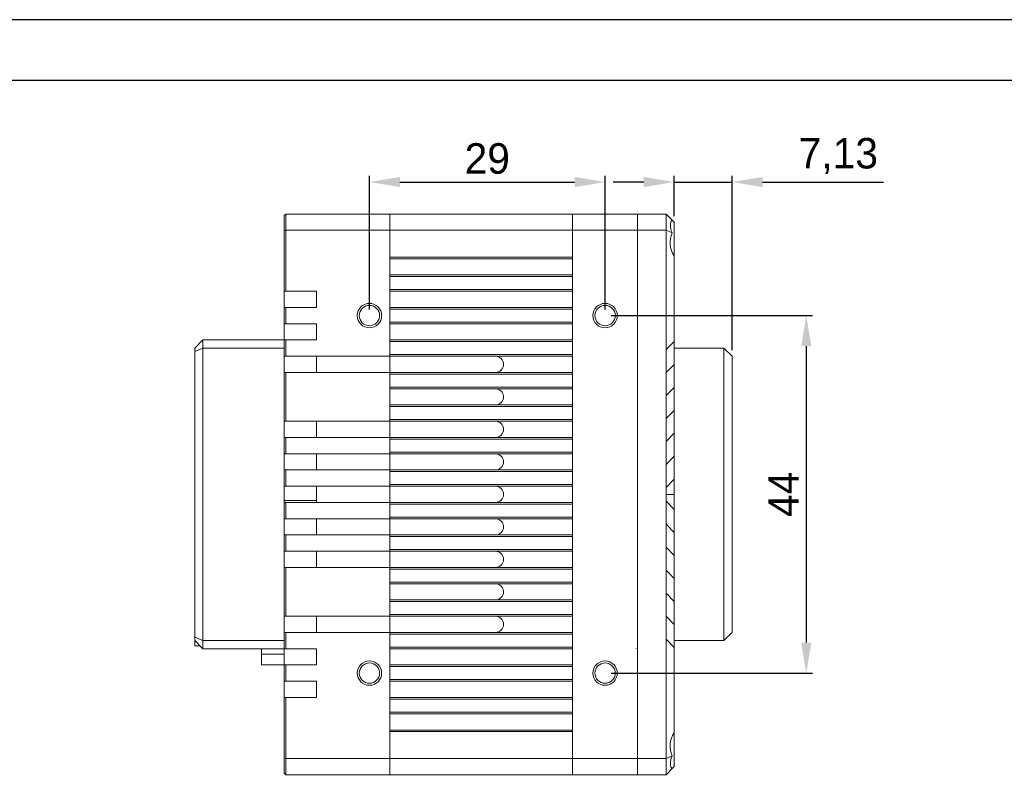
# Model space of a CAD drawing. Header units: millimetres. Extents: x 0 to 297, y 0 to 210.
# Tile 29 of 48: x 116 to 196, y 147 to 210. Entities that reach past the tile are written whole.
import ezdxf
from ezdxf.enums import TextEntityAlignment as Align

# ---------------------------------------------------------------- set-up
doc = ezdxf.new("R2010")
doc.units = ezdxf.units.MM
doc.layers.add('1', color=7, linetype='Continuous', true_color=0xffffff)
doc.styles.add('LL', font='txt')
doc.dimstyles.new('ISO-25', dxfattribs={"dimtxt": 2.5, "dimasz": 2.5, "dimexe": 0.5, "dimexo": 0.5, "dimtad": 1, "dimlfac": 1.5, "dimtxsty": 'LL', "dimcen": 2.5, "dimadec": 0, "dimazin": 0, "dimtfac": 1, "dimtmove": 0, "dimatfit": 3, "dimfxl": 1, "dimarcsym": 0})

# ---------------------------------------------------------------- blocks, each defined once
blk = doc.blocks.new('Machine Drawing')
blk.add_lwpolyline([(8707.221, 6904.8), (8994.221, 6904.8), (8994.221, 7104.8), (8707.221, 7104.8)], close=True)
at = {"layer": '1'}
blk.add_lwpolyline([(8999.221, 7109.8), (8702.221, 7109.8), (8702.221, 6899.8), (8999.221, 6899.8)], close=True, dxfattribs=at)
at = {"style": 'LL', "flags": 8}
for tag, p in [('DESIGNER', (8878.031, 6920.709)), ('DOCUMENT.NAME', (8972.796, 6920.709)), ('AUDITOR', (8878.031, 6914.344)), ('SCALE', (8893.136, 6914.344)), ('TOLERANCE', (8904.346, 6914.344)), ('UNIT', (8915.556, 6914.344)), ('WEIGHT', (8926.766, 6914.344)), ('DOCUMENT.NUMBER', (8972.796, 6914.344)), ('APPROVER', (8878.031, 6907.979)), ('APPROVAL.TIME', (8921.161, 6907.981)), ('VERSION', (8960.871, 6907.981))]:
    blk.add_attdef(tag, text='', height=2, dxfattribs=at).set_placement(p, align=Align.MIDDLE_CENTER)
blk = doc.blocks.new('*D12')
at = {"color": 0, "lineweight": -2, "transparency": 16777216}
for p, q in [((164.169, 185.722), (180.678, 185.722)), ((180.178, 183.222), (180.178, 158.889)), ((164.169, 156.389), (180.678, 156.389))]:
    blk.add_line(p, q, dxfattribs=at)
at = {"color": 0, "lineweight": 18, "transparency": 16777216}
for points in [[(179.761, 183.222), (180.595, 183.222), (180.178, 185.722)], [(179.761, 158.889), (180.595, 158.889), (180.178, 156.389)]]:
    blk.add_solid(points, dxfattribs=at)
at = {"layer": 'Defpoints', "color": 0, "lineweight": 18, "transparency": 16777216}
for p in [(163.669, 185.722), (163.669, 156.389), (180.178, 156.389)]:
    blk.add_point(p, dxfattribs=at)
at = {"color": 0, "lineweight": 18, "transparency": 16777216, "insert": (178.303, 171.055), "char_height": 2.5, "attachment_point": 5, "rotation": 90, "style": 'LL'}
blk.add_mtext('44', dxfattribs=at)
blk = doc.blocks.new('*D13')
at = {"color": 0, "lineweight": -2, "transparency": 16777216}
for p, q in [((144.336, 186.222), (144.336, 197.181)), ((163.669, 186.222), (163.669, 197.181)), ((146.836, 196.681), (161.169, 196.681))]:
    blk.add_line(p, q, dxfattribs=at)
at = {"color": 0, "lineweight": 18, "transparency": 16777216}
for points in [[(146.836, 197.098), (146.836, 196.264), (144.336, 196.681)], [(161.169, 197.098), (161.169, 196.264), (163.669, 196.681)]]:
    blk.add_solid(points, dxfattribs=at)
at = {"layer": 'Defpoints', "color": 0, "lineweight": 18, "transparency": 16777216}
for p in [(163.669, 196.681), (144.336, 185.722), (163.669, 185.722)]:
    blk.add_point(p, dxfattribs=at)
at = {"color": 0, "lineweight": 18, "transparency": 16777216, "insert": (154.003, 198.598), "char_height": 2.5, "attachment_point": 5, "style": 'LL'}
blk.add_mtext('29', dxfattribs=at)
blk = doc.blocks.new('*D14')
at = {"color": 0, "lineweight": -2, "transparency": 16777216}
for p, q in [((169.336, 193.889), (169.336, 197.181)), ((174.089, 182.889), (174.089, 197.181)), ((166.836, 196.681), (164.336, 196.681)), ((169.336, 196.681), (174.089, 196.681)), ((176.589, 196.681), (186.526, 196.681))]:
    blk.add_line(p, q, dxfattribs=at)
at = {"color": 0, "lineweight": 18, "transparency": 16777216}
for points in [[(166.836, 197.098), (166.836, 196.264), (169.336, 196.681)], [(176.589, 197.098), (176.589, 196.264), (174.089, 196.681)]]:
    blk.add_solid(points, dxfattribs=at)
at = {"layer": 'Defpoints', "color": 0, "lineweight": 18, "transparency": 16777216}
for p in [(174.089, 196.681), (169.336, 193.389), (174.089, 182.389)]:
    blk.add_point(p, dxfattribs=at)
at = {"color": 0, "lineweight": 18, "transparency": 16777216, "insert": (182.807, 198.812), "char_height": 2.5, "attachment_point": 5, "style": 'LL'}
blk.add_mtext('7,13', dxfattribs=at)

msp = doc.modelspace()

# ---------------------------------------------------------------- linework, layer by layer
at = {"layer": '1', "color": 7, "linetype": 'Continuous', "lineweight": 13}
for p, q in [((137.336, 193.9219), (137.4693, 194.0552)), ((137.336, 192.6666), (137.336, 193.9219)), ((137.4693, 194.0552), (146.0026, 194.0552)), ((137.4693, 194.0552), (137.4693, 192.7219)), ((146.0026, 194.0552), (146.0026, 192.7219)), ((146.0026, 192.7219), (146.0026, 194.0552)), ((146.0026, 194.0552), (161.0026, 194.0552)), ((161.0026, 192.7219), (161.0026, 194.0552)), ((161.0026, 194.0552), (166.336, 194.0552)), ((161.0026, 194.0552), (161.0026, 192.7219)), ((166.336, 192.7219), (166.336, 194.0552)), ((166.336, 194.0552), (168.6693, 194.0552)), ((166.336, 194.0552), (166.336, 192.7219)), ((169.1669, 193.5575), (168.6693, 194.0552)), ((168.6693, 192.7219), (168.6693, 194.0552)), ((169.336, 193.3885), (169.1669, 193.5576)), ((169.336, 193.3885), (169.336, 190.6163)), ((137.336, 192.6666), (137.4693, 192.7219)), ((137.336, 187.7219), (137.336, 192.6666)), ((146.0026, 192.7219), (137.4693, 192.7219)), ((137.4693, 192.7219), (137.4693, 187.7219)), ((146.0026, 182.3885), (146.0026, 192.7219)), ((146.0026, 190.5219), (146.0026, 192.7219)), ((161.0026, 192.7219), (146.0026, 192.7219)), ((161.0026, 192.7219), (161.0026, 149.3885)), ((166.336, 192.7219), (161.0026, 192.7219)), ((161.0026, 190.5219), (161.0026, 192.7219)), ((166.336, 192.7219), (166.336, 149.3885)), ((166.336, 149.3885), (166.336, 192.7219)), ((168.6693, 192.7219), (166.336, 192.7219)), ((169.1669, 192.5157), (168.6693, 192.7219)), ((168.6693, 182.9391), (168.6693, 192.7219)), ((146.0026, 190.5219), (161.0026, 190.5219)), ((161.0026, 190.3885), (146.0026, 190.3885)), ((169.336, 190.6163), (169.336, 183.6058)), ((146.0026, 189.0552), (161.0026, 189.0552)), ((161.0026, 188.9219), (146.0026, 188.9219)), ((146.0026, 187.8552), (146.0026, 188.9219)), ((161.0026, 187.8552), (161.0026, 188.9219)), ((137.4693, 187.7219), (137.336, 187.7219)), ((137.336, 187.7217), (137.336, 186.3883)), ((140.0026, 187.7219), (137.4693, 187.7219)), ((140.0026, 186.3885), (140.0026, 187.7219)), ((146.0026, 187.8552), (161.0026, 187.8552)), ((161.0026, 187.7219), (146.0026, 187.7219)), ((137.336, 186.3885), (137.4693, 186.3885)), ((137.336, 185.0552), (137.336, 186.3885)), ((140.0026, 186.3885), (137.4693, 186.3885)), ((137.4693, 186.3885), (137.4693, 185.0552)), ((146.0026, 186.3885), (161.0026, 186.3885)), ((161.0026, 186.2552), (146.0026, 186.2552)), ((146.0026, 185.1885), (146.0026, 186.2552)), ((161.0026, 185.1885), (161.0026, 186.2552)), ((137.4693, 185.0552), (137.336, 185.0552)), ((137.336, 185.0549), (137.336, 183.7216)), ((137.4693, 185.0552), (140.0026, 185.0552)), ((140.0026, 183.7219), (140.0026, 185.0552)), ((146.0026, 185.1885), (161.0026, 185.1885)), ((161.0026, 185.0552), (146.0026, 185.0552)), ((130.6693, 183.7219), (130.0026, 183.0552)), ((130.6693, 183.7219), (137.336, 183.7219)), ((130.6693, 183.7219), (130.6693, 183.0552)), ((137.336, 183.7219), (137.4693, 183.7219)), ((137.336, 182.3885), (137.336, 183.7219)), ((140.0026, 183.7219), (137.4693, 183.7219)), ((137.4693, 183.7219), (137.4693, 182.3885)), ((146.0026, 183.7219), (161.0026, 183.7219)), ((161.0026, 183.5885), (146.0026, 183.5885)), ((146.0026, 182.5219), (146.0026, 183.5885)), ((161.0026, 182.5219), (161.0026, 183.5885)), ((169.336, 183.6058), (168.6693, 182.9391)), ((169.336, 181.7202), (169.336, 183.6059)), ((130.0026, 182.779), (130.0026, 183.0552)), ((130.6693, 183.0552), (130.0026, 182.779)), ((130.0026, 159.3313), (130.0026, 182.779)), ((137.336, 183.0552), (130.6693, 183.0552)), ((130.6693, 183.0552), (130.6693, 159.0552)), ((137.336, 183.0552), (137.336, 159.0552)), ((168.6693, 182.9391), (168.6693, 181.0535)), ((173.4226, 183.0552), (169.336, 183.0552)), ((174.0893, 182.3885), (173.4226, 183.0552)), ((173.4226, 183.0552), (173.4226, 159.0552)), ((137.4693, 182.3885), (137.336, 182.3885)), ((137.4693, 182.3885), (146.0026, 182.3885)), ((140.0026, 182.3885), (140.0026, 181.0552)), ((146.0026, 182.5219), (161.0026, 182.5219)), ((146.0026, 182.3885), (146.0026, 181.0552)), ((161.0026, 182.3885), (146.0026, 182.3885)), ((146.0026, 182.3885), (146.0026, 181.0552)), ((174.0893, 159.7219), (174.0893, 182.3885)), ((137.336, 181.0552), (137.4693, 181.0552)), ((137.336, 177.0552), (137.336, 181.0552)), ((146.0026, 181.0552), (137.4693, 181.0552)), ((137.4693, 181.0552), (137.4693, 177.0552)), ((146.0026, 177.0552), (146.0026, 181.0552)), ((146.0026, 181.0552), (161.0026, 181.0552)), ((168.6693, 181.0535), (169.336, 181.7202)), ((168.6693, 179.1679), (168.6693, 181.0535)), ((169.336, 181.7202), (169.336, 179.8346)), ((161.0026, 180.9219), (146.0026, 180.9219)), ((146.0026, 179.8552), (146.0026, 180.9219)), ((161.0026, 179.8552), (161.0026, 180.9219)), ((146.0026, 179.8552), (161.0026, 179.8552)), ((161.0026, 179.7219), (146.0026, 179.7219)), ((169.336, 179.8346), (168.6693, 179.1679)), ((169.336, 177.9489), (169.336, 179.8347)), ((168.6693, 179.1679), (168.6693, 177.2823)), ((146.0026, 178.3885), (161.0026, 178.3885)), ((161.0026, 178.2552), (146.0026, 178.2552)), ((146.0026, 177.1885), (146.0026, 178.2552)), ((161.0026, 177.1885), (161.0026, 178.2552)), ((168.6693, 177.2823), (169.336, 177.9489)), ((169.336, 177.9489), (169.336, 176.0633)), ((137.4693, 177.0552), (137.336, 177.0552)), ((137.4693, 177.0552), (146.0026, 177.0552)), ((140.0026, 177.0552), (140.0026, 175.7219)), ((146.0026, 177.1885), (161.0026, 177.1885)), ((146.0026, 177.0552), (146.0026, 175.7219)), ((161.0026, 177.0552), (146.0026, 177.0552)), ((146.0026, 177.0552), (146.0026, 175.7219)), ((168.6693, 175.3967), (168.6693, 177.2823)), ((137.336, 175.7219), (137.4693, 175.7219)), ((137.336, 174.3885), (137.336, 175.7219)), ((146.0026, 175.7219), (137.4693, 175.7219)), ((137.4693, 175.7219), (137.4693, 174.3885)), ((146.0026, 174.3885), (146.0026, 175.7219)), ((146.0026, 175.7219), (161.0026, 175.7219)), ((161.0026, 175.5885), (146.0026, 175.5885)), ((146.0026, 174.5219), (146.0026, 175.5885)), ((161.0026, 174.5219), (161.0026, 175.5885)), ((169.336, 176.0633), (168.6693, 175.3967)), ((168.6693, 175.3967), (168.6693, 173.511)), ((169.336, 174.1777), (169.336, 176.0634)), ((146.0026, 174.5219), (161.0026, 174.5219)), ((137.4693, 174.3885), (137.336, 174.3885)), ((137.4693, 174.3885), (146.0026, 174.3885)), ((140.0026, 174.3885), (140.0026, 173.0552)), ((146.0026, 174.3885), (146.0026, 173.0552)), ((161.0026, 174.3885), (146.0026, 174.3885)), ((146.0026, 174.3885), (146.0026, 173.0552)), ((168.6693, 173.511), (169.336, 174.1777)), ((169.336, 174.1777), (169.336, 172.2921)), ((137.336, 173.0552), (137.4693, 173.0552)), ((137.336, 171.7219), (137.336, 173.0552)), ((146.0026, 173.0552), (137.4693, 173.0552)), ((137.4693, 173.0552), (137.4693, 171.7219)), ((146.0026, 171.7219), (146.0026, 173.0552)), ((146.0026, 173.0552), (161.0026, 173.0552)), ((161.0026, 172.9219), (146.0026, 172.9219)), ((146.0026, 171.8552), (146.0026, 172.9219)), ((161.0026, 171.8552), (161.0026, 172.9219)), ((168.6693, 171.6254), (168.6693, 173.511)), ((169.336, 172.2921), (168.6693, 171.6254)), ((169.336, 171.0552), (169.336, 172.2921)), ((137.4693, 171.7219), (137.336, 171.7219)), ((137.4693, 171.7219), (146.0026, 171.7219)), ((140.0026, 171.7219), (140.0026, 170.3885)), ((146.0026, 171.8552), (161.0026, 171.8552)), ((146.0026, 171.7219), (146.0026, 170.3885)), ((161.0026, 171.7219), (146.0026, 171.7219)), ((146.0026, 171.7219), (146.0026, 170.3885)), ((168.6693, 171.6254), (168.6693, 170.485)), ((140.0026, 170.5552), (137.336, 170.5552)), ((169.336, 171.0552), (168.6693, 171.0552)), ((168.6693, 170.485), (169.336, 169.8183)), ((168.6693, 168.5993), (168.6693, 170.485)), ((169.336, 169.8183), (169.336, 171.0552)), ((137.336, 170.3885), (137.4693, 170.3885)), ((137.336, 169.0552), (137.336, 170.3885)), ((146.0026, 170.3885), (137.4693, 170.3885)), ((137.4693, 170.3885), (137.4693, 169.0552)), ((146.0026, 169.0552), (146.0026, 170.3885)), ((146.0026, 170.3885), (161.0026, 170.3885)), ((161.0026, 170.2552), (146.0026, 170.2552)), ((146.0026, 169.1885), (146.0026, 170.2552)), ((161.0026, 169.1885), (161.0026, 170.2552)), ((169.336, 169.8183), (169.336, 167.9327)), ((137.4693, 169.0552), (137.336, 169.0552)), ((137.4693, 169.0552), (146.0026, 169.0552)), ((140.0026, 169.0552), (140.0026, 167.7219)), ((146.0026, 169.1885), (161.0026, 169.1885)), ((146.0026, 169.0552), (146.0026, 167.7219)), ((161.0026, 169.0552), (146.0026, 169.0552)), ((146.0026, 169.0552), (146.0026, 167.7219)), ((169.336, 167.9327), (168.6693, 168.5993)), ((168.6693, 168.5993), (168.6693, 166.7137)), ((137.336, 167.7219), (137.4693, 167.7219)), ((137.336, 166.3885), (137.336, 167.7219)), ((146.0026, 167.7219), (137.4693, 167.7219)), ((137.4693, 167.7219), (137.4693, 166.3885)), ((146.0026, 166.3885), (146.0026, 167.7219)), ((146.0026, 167.7219), (161.0026, 167.7219)), ((161.0026, 167.5885), (146.0026, 167.5885)), ((146.0026, 166.5219), (146.0026, 167.5885)), ((161.0026, 166.5219), (161.0026, 167.5885)), ((169.336, 166.047), (169.336, 167.9327)), ((146.0026, 166.5219), (161.0026, 166.5219)), ((168.6693, 166.7137), (169.336, 166.0471)), ((168.6693, 164.8281), (168.6693, 166.7137)), ((137.4693, 166.3885), (137.336, 166.3885)), ((137.4693, 166.3885), (146.0026, 166.3885)), ((140.0026, 166.3885), (140.0026, 165.0552)), ((146.0026, 166.3885), (146.0026, 165.0552)), ((161.0026, 166.3885), (146.0026, 166.3885)), ((146.0026, 166.3885), (146.0026, 165.0552)), ((169.336, 166.0471), (169.336, 164.1614)), ((137.336, 165.0552), (137.4693, 165.0552)), ((137.336, 161.0552), (137.336, 165.0552)), ((146.0026, 165.0552), (137.4693, 165.0552)), ((137.4693, 165.0552), (137.4693, 161.0552)), ((146.0026, 161.0552), (146.0026, 165.0552)), ((146.0026, 165.0552), (161.0026, 165.0552)), ((161.0026, 164.9219), (146.0026, 164.9219)), ((146.0026, 163.8552), (146.0026, 164.9219)), ((161.0026, 163.8552), (161.0026, 164.9219)), ((169.336, 164.1614), (168.6693, 164.8281)), ((168.6693, 164.8281), (168.6693, 162.9425)), ((169.336, 162.2756), (169.336, 164.1614)), ((146.0026, 163.8552), (161.0026, 163.8552)), ((161.0026, 163.7219), (146.0026, 163.7219)), ((168.6693, 162.9425), (169.336, 162.2758)), ((168.6693, 161.0569), (168.6693, 162.9425)), ((146.0026, 162.3885), (161.0026, 162.3885)), ((161.0026, 162.2552), (146.0026, 162.2552)), ((146.0026, 161.1885), (146.0026, 162.2552)), ((161.0026, 161.1885), (161.0026, 162.2552)), ((169.336, 162.2758), (169.336, 160.3902)), ((137.4693, 161.0552), (137.336, 161.0552)), ((137.4693, 161.0552), (146.0026, 161.0552)), ((140.0026, 161.0552), (140.0026, 159.7219)), ((146.0026, 161.1885), (161.0026, 161.1885)), ((146.0026, 161.0552), (146.0026, 159.7219)), ((161.0026, 161.0552), (146.0026, 161.0552)), ((146.0026, 161.0552), (146.0026, 159.7219)), ((169.336, 160.3902), (168.6693, 161.0569)), ((168.6693, 161.0569), (168.6693, 159.1713)), ((169.336, 158.5045), (169.336, 160.3902)), ((130.0026, 159.0552), (130.0026, 159.3313)), ((130.6693, 159.0552), (130.0026, 159.3313)), ((137.336, 159.7219), (137.4693, 159.7219)), ((137.336, 158.3885), (137.336, 159.7219)), ((146.0026, 159.7219), (137.4693, 159.7219)), ((137.4693, 159.7219), (137.4693, 158.3885)), ((146.0026, 149.3885), (146.0026, 159.7219)), ((146.0026, 159.7219), (161.0026, 159.7219)), ((161.0026, 159.5885), (146.0026, 159.5885)), ((146.0026, 158.5219), (146.0026, 159.5885)), ((161.0026, 158.5219), (161.0026, 159.5885)), ((168.6693, 159.1713), (169.336, 158.5046)), ((168.6693, 149.3885), (168.6693, 159.1713)), ((173.4226, 159.0552), (174.0893, 159.7219)), ((130.0026, 159.0552), (130.6693, 158.3885)), ((130.0026, 159.0552), (130.0026, 158.6219)), ((130.0026, 158.6219), (130.4361, 158.6219)), ((130.6693, 159.0552), (130.6693, 158.3885)), ((130.6693, 159.0552), (137.336, 159.0552)), ((137.336, 158.3885), (130.6693, 158.3885)), ((135.4693, 158.3886), (135.4693, 157.9479)), ((137.4693, 158.3885), (137.336, 158.3885)), ((137.336, 158.3884), (137.336, 157.055)), ((137.4693, 158.3885), (140.0026, 158.3885)), ((140.0026, 157.0552), (140.0026, 158.3885)), ((146.0026, 158.5219), (161.0026, 158.5219)), ((161.0026, 158.3885), (146.0026, 158.3885)), ((166.2166, 158.4274), (166.2137, 158.4219)), ((169.336, 159.0552), (173.4226, 159.0552)), ((169.336, 158.5046), (169.336, 151.4941)), ((135.4693, 157.9479), (135.4693, 157.0552)), ((135.4693, 157.9479), (137.336, 157.9479)), ((137.336, 157.0552), (135.4693, 157.0552)), ((137.336, 157.0552), (137.4693, 157.0552)), ((137.336, 155.7219), (137.336, 157.0552)), ((140.0026, 157.0552), (137.4693, 157.0552)), ((137.4693, 157.0552), (137.4693, 155.7219)), ((146.0026, 157.0552), (161.0026, 157.0552)), ((161.0026, 156.9219), (146.0026, 156.9219)), ((146.0026, 155.8552), (146.0026, 156.9219)), ((161.0026, 155.8552), (161.0026, 156.9219)), ((137.336, 155.722), (137.336, 154.3886)), ((137.4693, 155.7219), (137.336, 155.7219)), ((137.4693, 155.7219), (140.0026, 155.7219)), ((140.0026, 154.3885), (140.0026, 155.7219)), ((146.0026, 155.8552), (161.0026, 155.8552)), ((161.0026, 155.7219), (146.0026, 155.7219)), ((137.336, 154.3885), (137.4693, 154.3885)), ((137.336, 149.4438), (137.336, 154.3885)), ((140.0026, 154.3885), (137.4693, 154.3885)), ((137.4693, 154.3885), (137.4693, 149.3885)), ((146.0026, 154.3885), (161.0026, 154.3885)), ((161.0026, 154.2552), (146.0026, 154.2552)), ((146.0026, 153.1885), (146.0026, 154.2552)), ((161.0026, 153.1885), (161.0026, 154.2552)), ((146.0026, 153.1885), (161.0026, 153.1885)), ((161.0026, 153.0552), (146.0026, 153.0552)), ((146.0026, 151.7219), (161.0026, 151.7219)), ((161.0026, 151.5885), (146.0026, 151.5885)), ((146.0026, 149.3885), (146.0026, 151.5885)), ((161.0026, 149.3885), (161.0026, 151.5885)), ((169.336, 151.4941), (169.336, 148.7219)), ((169.1669, 149.5947), (168.6693, 149.3885)), ((137.336, 148.1885), (137.336, 149.4438)), ((137.336, 149.4438), (137.4693, 149.3885)), ((137.4693, 149.3885), (137.4693, 148.0552)), ((137.4693, 149.3885), (146.0026, 149.3885)), ((146.0026, 149.3885), (146.0026, 148.0552)), ((146.0026, 148.0552), (146.0026, 149.3885)), ((146.0026, 149.3885), (161.0026, 149.3885)), ((161.0026, 148.0552), (161.0026, 149.3885)), ((161.0026, 149.3885), (166.336, 149.3885)), ((161.0026, 149.3885), (161.0026, 148.0552)), ((166.336, 148.0552), (166.336, 149.3885)), ((166.336, 149.3885), (166.336, 148.0552)), ((166.336, 149.3885), (168.6693, 149.3885)), ((168.6693, 148.0552), (168.6693, 149.3885)), ((169.1669, 148.5528), (169.336, 148.7219)), ((137.336, 148.1885), (137.4693, 148.0552)), ((146.0026, 148.0552), (137.4693, 148.0552)), ((161.0026, 148.0552), (146.0026, 148.0552)), ((166.336, 148.0552), (161.0026, 148.0552)), ((168.6693, 148.0552), (166.336, 148.0552)), ((168.6693, 148.0552), (169.1669, 148.5528))]:
    msp.add_line(p, q, dxfattribs=at)
for centre, radius in [((144.336, 185.7219), 1), ((163.6693, 185.7219), 1), ((144.336, 185.7219), 0.8333), ((163.6693, 185.7219), 0.8333), ((144.336, 156.3885), 1), ((144.336, 156.3885), 0.8333), ((163.6693, 156.3885), 1), ((163.6693, 156.3885), 0.8333)]:
    msp.add_circle(centre, radius, dxfattribs=at)
for centre, radius, start, end in [((171.0026, 191.7219), 2, 156.613269, 213.55731), ((154.6693, 181.7219), 0.6667, 270, 90), ((154.6693, 179.0552), 0.6667, 270, 90), ((154.6693, 176.3885), 0.6667, 270, 90), ((154.6693, 173.7219), 0.6667, 270, 90), ((154.6693, 171.0552), 0.6667, 270, 90), ((154.6693, 168.3885), 0.6667, 270, 90), ((154.6693, 165.7219), 0.6667, 270, 90), ((154.6693, 163.0552), 0.6667, 270, 90), ((154.6693, 160.3885), 0.6667, 270, 90), ((171.0026, 150.3885), 2, 146.44269, 203.386731)]:
    msp.add_arc(centre, radius, start, end, dxfattribs=at)
for centre, major_axis, start_param, end_param in [((171.0263, 191.7219), (-1.8478, 1.8478), 0.0154764, 0.7699218), ((171.0263, 150.3885), (-1.8478, -1.8478), 5.5132635, 6.2677089)]:
    msp.add_ellipse(centre, major_axis=major_axis, ratio=0.4142136, start_param=start_param, end_param=end_param, dxfattribs=at)

# ---------------------------------------------------------------- block references
msp.add_blockref('Machine Drawing', (-8702.2212, -6899.8003))

# ---------------------------------------------------------------- dimensions: what is measured, and where the dimension line sits
at = {"lineweight": 18}
for base, p1, p2, picture, middle in [((174.0893, 196.6808), (169.336, 193.3885), (174.0893, 182.3885), '*D14', (182.8074, 198.8125)), ((163.6693, 196.6808), (144.336, 185.7219), (163.6693, 185.7219), '*D13', (154.0026, 198.5978))]:
    dim = msp.add_linear_dim(base=base, p1=p1, p2=p2, dimstyle='ISO-25', dxfattribs=at)
    dim.commit()
    dim.dimension.update_dxf_attribs({"geometry": picture, "text_midpoint": middle})
dim = msp.add_linear_dim(base=(180.178, 156.3885), p1=(163.6693, 185.7219), p2=(163.6693, 156.3885), angle=90, dimstyle='ISO-25', dxfattribs=at)
dim.commit()
dim.dimension.update_dxf_attribs({"geometry": '*D12', "text_midpoint": (178.303, 171.0552)})

doc.saveas('drawing.dxf')
